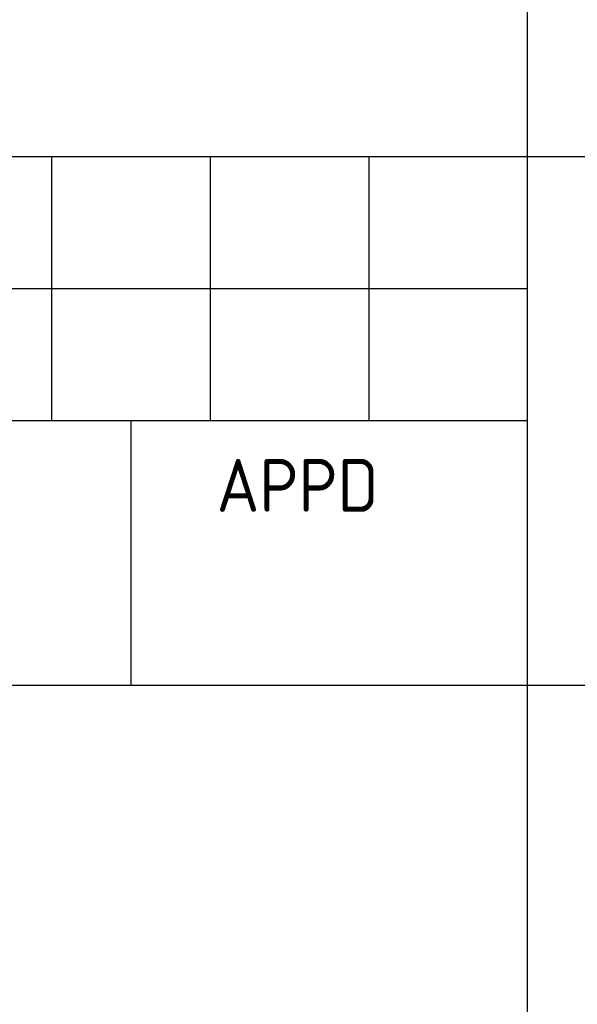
# Model space of a CAD drawing. Extents: x 18893 to 3351893, y -610358 to 406739.
# Tile 50 of 256: x 184943 to 188106, y 285978 to 291565. Entities that reach past the tile are written whole.
import ezdxf

# ---------------------------------------------------------------- set-up
doc = ezdxf.new("R2010")
doc.units = 0
doc.header["$LTSCALE"] = 800
doc.header["$MEASUREMENT"] = 0
doc.linetypes.add('CONTINOUS', pattern=[0])
doc.layers.get('0').update_dxf_attribs({"linetype": 'CONTINUOUS'})
doc.styles.get("Standard").update_dxf_attribs({"font": 'ISO9'})

# ---------------------------------------------------------------- blocks, each defined once
blk = doc.blocks.new('A$C731D3036')
for p, q in [((-438.005, 26.681), (-438.005, 195.657)), ((-593.641, 151.19), (-26.68, 151.19)), ((-478.026, 151.19), (-478.026, 128.956)), ((-464.685, 151.19), (-464.685, 128.956)), ((-451.345, 151.19), (-451.345, 128.956)), ((-593.641, 140.073), (-438.005, 140.073)), ((-438.005, 128.956), (-749.277, 128.956)), ((-471.355, 128.956), (-471.355, 106.722)), ((-749.277, 106.722), (-26.68, 106.722)), ((-749.277, 106.722), (-337.953, 106.722))]:
    blk.add_line(p, q)
blk.add_text('APPD', height=4.4467).set_placement((-464.149, 121.3))

msp = doc.modelspace()

# ---------------------------------------------------------------- block references
at = {"color": 1, "linetype": 'CONTINOUS', "lineweight": 15, "xscale": 67.46500254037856, "yscale": 67.46500254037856, "zscale": 67.46500254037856}
msp.add_blockref('A$C731D3036', (217374.11, 280589.29), dxfattribs=at)

doc.saveas('drawing.dxf')
